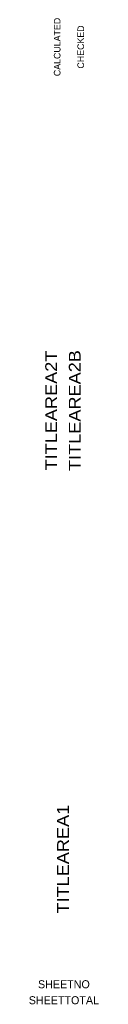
# Paper-space layout 'Layout1' of a CAD drawing. Header units: feet. Extents: x -1.5 to 49.6, y -1.1 to 21.4.
# Tile 9 of 9: x 48.2 to 49.6, y -1.1 to 19.8. Entities that reach past the tile are written whole.
import ezdxf
from ezdxf.enums import TextEntityAlignment as Align

# ---------------------------------------------------------------- set-up
doc = ezdxf.new("R2010")
doc.units = ezdxf.units.FT
doc.header["$MEASUREMENT"] = 0
doc.layers.add('SH_Data', color=1, linetype='Continuous')
doc.styles.add('Font 70-Main Title', font='txt', dxfattribs={"width": 1.15, "height": 0.25})
doc.styles.add('Straight-Normal', font='font30.shx', dxfattribs={"height": 0.14})
doc.styles.add('Straight-Sub Title', font='font30.shx', dxfattribs={"height": 0.17})

psp = doc.layouts.get("Layout1")

# ---------------------------------------------------------------- texts
at = {"layer": 'SH_Data', "style": 'Straight-Normal'}
for tag, text, p in [('CALCULATED', 'CALCULATED', (48.907, 19.188)), ('CHECKED', 'CHECKED', (49.407, 19.188))]:
    psp.add_attdef(tag, text=text, height=0.14, rotation=90, dxfattribs=at).set_placement(p, align=Align.BOTTOM_CENTER)
at = {"layer": 'SH_Data', "style": 'Font 70-Main Title', "width": 1.15, "flags": 8}
for tag, text, p in [('TITLEAREA2T', '119068_RL - 001', (48.668, 11.476)), ('TITLEAREA2B', 'TITLE BLOCK TITLE LINE 2', (49.168, 11.476))]:
    psp.add_attdef(tag, text=text, height=0.25, rotation=90, dxfattribs=at).set_placement(p, align=Align.MIDDLE_CENTER)
at = {"layer": 'SH_Data', "style": 'Font 70-Main Title', "width": 1.15}
psp.add_attdef('TITLEAREA1', text='HAM CR91 1.05 POOLE RD SIDEWALK', height=0.25, rotation=90, dxfattribs=at).set_placement((48.918, 1.96), align=Align.MIDDLE_CENTER)
at = {"layer": 'SH_Data', "style": 'Straight-Sub Title'}
for tag, text, p in [('SHEETNO', '1', (48.938, -0.829)), ('SHEETTOTAL', '125', (48.938, -1.168))]:
    psp.add_attdef(tag, text=text, height=0.17, dxfattribs=at).set_placement(p, align=Align.BOTTOM_CENTER)

doc.saveas('drawing.dxf')
